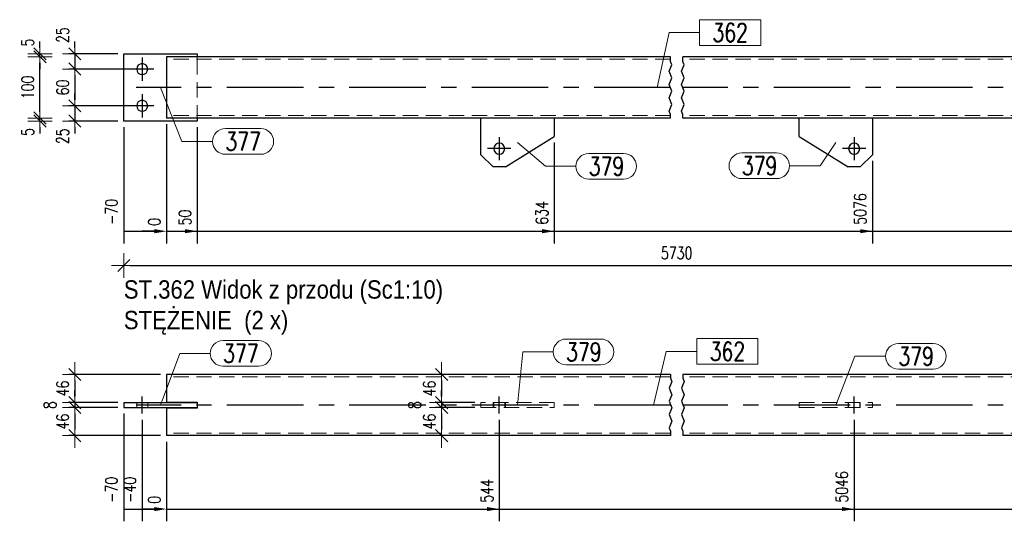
# Model space of a CAD drawing. Header units: millimetres. Extents: x -1005 to 207, y 18226 to 18896.
# Tile 11 of 50: x -828 to -667, y 18611 to 18693. Entities that reach past the tile are written whole.
import ezdxf

# ---------------------------------------------------------------- set-up
doc = ezdxf.new("R2010")
doc.units = ezdxf.units.MM
doc.header["$LTSCALE"] = 10
doc.linetypes.add('HIDDEN', pattern=[0.375, 0.25, -0.125])
doc.linetypes.add('MITTE', pattern=[2, 1.25, -0.25, 0.25, -0.25])
doc.layers.get('Defpoints').update_dxf_attribs({"color": 1})
for name, color, linetype, lineweight in [('PS_DIM', 4, 'Continuous', 13), ('PS_Hidden', 2, 'HIDDEN', 9), ('PS_Pos', 1, 'Continuous', 15), ('PS_Shape', 161, 'Continuous', 30), ('PS_SOLID', 7, 'Continuous', 30), ('PS_TEXT', 3, 'Continuous', 18)]:
    doc.layers.add(name, color=color, linetype=linetype, lineweight=lineweight)
doc.layers.add('PS_Mid', color=5, linetype='MITTE')
doc.styles.add('gil', font='txt', dxfattribs={"width": 0.9})
doc.styles.add('simplex', font='simplex.shx', dxfattribs={"width": 0.75})
doc.dimstyles.new('1_10_GŁ_DS1-LS10', dxfattribs={"dimtxt": 2, "dimasz": 2, "dimexe": 2, "dimexo": 1, "dimgap": 1, "dimtad": 1, "dimjust": 4, "dimdec": 0, "dimlfac": 10, "dimtxsty": 'simplex', "dimblk1": 'NONE', "dimsah": 1, "dimcen": 2, "dimclrd": 256, "dimclre": 256, "dimclrt": 3, "dimadec": 1, "dimazin": 0, "dimtfac": 1, "dimtdec": 0, "dimtmove": 2, "dimatfit": 3, "dimfxl": 1, "dimarcsym": 0})
doc.dimstyles.new('1_10_PRZ', dxfattribs={"dimtxt": 2, "dimasz": 1, "dimexe": 2, "dimexo": 5, "dimgap": 1, "dimtad": 1, "dimdec": 0, "dimlfac": 10, "dimtxsty": 'simplex', "dimblk": 'dimznak', "dimcen": 2, "dimse1": 1, "dimse2": 1, "dimclrt": 3, "dimadec": 1, "dimazin": 0, "dimtfac": 1, "dimtdec": 0, "dimtix": 1, "dimtmove": 2, "dimatfit": 3, "dimldrblk": 'dim-grot', "dimfxl": 1, "dimarcsym": 0})
doc.dimstyles.new('1_10_PRZ_DS1-LS10', dxfattribs={"dimtxt": 2, "dimasz": 1, "dimexe": 2, "dimexo": 5, "dimgap": 1, "dimtad": 1, "dimdec": 0, "dimlfac": 10, "dimtxsty": 'simplex', "dimblk": 'dimznak', "dimcen": 2, "dimse1": 1, "dimse2": 1, "dimclrt": 3, "dimadec": 1, "dimazin": 0, "dimtfac": 1, "dimtdec": 0, "dimtix": 1, "dimtmove": 2, "dimatfit": 3, "dimldrblk": 'dim-grot', "dimfxl": 1, "dimarcsym": 0})
doc.dimstyles.new('1_10_SC', dxfattribs={"dimtxt": 2, "dimasz": 1, "dimexe": 1, "dimexo": 1, "dimgap": 1, "dimtad": 1, "dimdec": 0, "dimlfac": 10, "dimtxsty": 'simplex', "dimblk": 'dimznak', "dimcen": 2, "dimclrd": 256, "dimclre": 256, "dimclrt": 3, "dimadec": 1, "dimazin": 0, "dimtfac": 1, "dimtdec": 0, "dimtix": 1, "dimtmove": 2, "dimatfit": 3, "dimldrblk": 'dim-grot', "dimfxl": 1, "dimarcsym": 0})

# ---------------------------------------------------------------- blocks, each defined once
blk = doc.blocks.new('dimznak')
at = {"color": 0}
for points in [[(0, 2), (0, -2)], [(-2, 0), (2, 0)]]:
    blk.add_lwpolyline(points, dxfattribs=at)
at = {"color": 2}
blk.add_lwpolyline([(1, 1), (-1, -1)], dxfattribs=at)
blk = doc.blocks.new('*D61')
at = {"layer": 'Defpoints', "color": 0, "transparency": 16777216}
for p in [(-810.74, 18687.33), (-818.74, 18684.83), (-807.74, 18684.83)]:
    blk.add_point(p, dxfattribs=at)
at = {"layer": 'PS_DIM', "lineweight": -2, "transparency": 16777216}
for p, q in [((-818.74, 18688.33), (-818.74, 18689.33)), ((-811.74, 18687.33), (-819.74, 18687.33)), ((-818.74, 18687.33), (-818.74, 18684.83)), ((-808.74, 18684.83), (-819.74, 18684.83)), ((-818.74, 18683.83), (-818.74, 18682.83))]:
    blk.add_line(p, q, dxfattribs=at)
for p, rotation in [((-818.74, 18687.33), 270), ((-818.74, 18684.83), 90)]:
    blk.add_blockref('dimznak', p, dxfattribs=dict(at, rotation=rotation))
at = {"layer": 'PS_DIM', "color": 3, "transparency": 16777216, "insert": (-820.74, 18690.4), "char_height": 2, "attachment_point": 5, "rotation": 90, "style": 'simplex'}
blk.add_mtext('25', dxfattribs=at)
blk = doc.blocks.new('dim-grot')
blk.add_hatch(color=256).paths.add_polyline_path([(0, 0), (-2, 0.5), (-2, -0.5)])
blk.add_lwpolyline([(0, 0), (-2, 0.5), (-2, -0.5), (0, 0)])
blk = doc.blocks.new('*D62')
at = {"layer": 'Defpoints', "color": 0, "transparency": 16777216}
for p in [(-807.74, 18684.83), (-818.74, 18678.83), (-807.21, 18678.83)]:
    blk.add_point(p, dxfattribs=at)
at = {"layer": 'PS_DIM', "lineweight": -2, "transparency": 16777216}
for p, q in [((-808.74, 18684.83), (-819.74, 18684.83)), ((-818.74, 18683.83), (-818.74, 18679.83)), ((-808.21, 18678.83), (-819.74, 18678.83))]:
    blk.add_line(p, q, dxfattribs=at)
for p, rotation in [((-818.74, 18684.83), 90), ((-818.74, 18678.83), 270)]:
    blk.add_blockref('dimznak', p, dxfattribs=dict(at, rotation=rotation))
at = {"layer": 'PS_DIM', "color": 3, "transparency": 16777216, "insert": (-820.74, 18681.83), "char_height": 2, "attachment_point": 5, "rotation": 90, "style": 'simplex'}
blk.add_mtext('60', dxfattribs=at)
blk = doc.blocks.new('*D63')
at = {"layer": 'Defpoints', "color": 0, "transparency": 16777216}
for p in [(-807.21, 18678.83), (-818.74, 18676.33), (-810.74, 18676.33)]:
    blk.add_point(p, dxfattribs=at)
at = {"layer": 'PS_DIM', "lineweight": -2, "transparency": 16777216}
for p, q in [((-818.74, 18679.83), (-818.74, 18680.83)), ((-808.21, 18678.83), (-819.74, 18678.83)), ((-818.74, 18678.83), (-818.74, 18676.33)), ((-811.74, 18676.33), (-819.74, 18676.33)), ((-818.74, 18675.33), (-818.74, 18674.33))]:
    blk.add_line(p, q, dxfattribs=at)
for p, rotation in [((-818.74, 18678.83), 270), ((-818.74, 18676.33), 90)]:
    blk.add_blockref('dimznak', p, dxfattribs=dict(at, rotation=rotation))
at = {"layer": 'PS_DIM', "color": 3, "transparency": 16777216, "insert": (-820.74, 18673.85), "char_height": 2, "attachment_point": 5, "rotation": 90, "style": 'simplex'}
blk.add_mtext('25', dxfattribs=at)
blk = doc.blocks.new('*D64')
at = {"layer": 'Defpoints', "color": 0, "transparency": 16777216}
for p in [(-824.44, 18676.83), (-803.74, 18676.83), (-798.74, 18676.33)]:
    blk.add_point(p, dxfattribs=at)
at = {"layer": 'PS_DIM', "color": 0, "lineweight": -2, "transparency": 16777216}
for p, q in [((-824.44, 18677.83), (-824.44, 18678.83)), ((-824.44, 18676.33), (-824.44, 18676.83)), ((-824.44, 18675.33), (-824.44, 18674.33))]:
    blk.add_line(p, q, dxfattribs=at)
for p, rotation in [((-824.44, 18676.83), 270), ((-824.44, 18676.33), 90)]:
    blk.add_blockref('dimznak', p, dxfattribs=dict(at, rotation=rotation))
at = {"layer": 'PS_DIM', "color": 3, "transparency": 16777216, "insert": (-826.44, 18674.55), "char_height": 2, "attachment_point": 5, "rotation": 90, "style": 'simplex'}
blk.add_mtext('5', dxfattribs=at)
blk = doc.blocks.new('*D65')
at = {"layer": 'Defpoints', "color": 0, "transparency": 16777216}
for p in [(-824.44, 18686.83), (-803.74, 18686.83), (-803.74, 18676.83)]:
    blk.add_point(p, dxfattribs=at)
at = {"layer": 'PS_DIM', "color": 0, "lineweight": -2, "transparency": 16777216}
blk.add_line((-824.44, 18677.83), (-824.44, 18685.83), dxfattribs=at)
for p, rotation in [((-824.44, 18686.83), 90), ((-824.44, 18676.83), 270)]:
    blk.add_blockref('dimznak', p, dxfattribs=dict(at, rotation=rotation))
at = {"layer": 'PS_DIM', "color": 3, "transparency": 16777216, "insert": (-826.44, 18681.83), "char_height": 2, "attachment_point": 5, "rotation": 90, "style": 'simplex'}
blk.add_mtext('100', dxfattribs=at)
blk = doc.blocks.new('*D66')
at = {"layer": 'Defpoints', "color": 0, "transparency": 16777216}
for p in [(-824.44, 18687.33), (-810.74, 18687.33), (-803.74, 18686.83)]:
    blk.add_point(p, dxfattribs=at)
at = {"layer": 'PS_DIM', "color": 0, "lineweight": -2, "transparency": 16777216}
for p, q in [((-824.44, 18688.33), (-824.44, 18689.33)), ((-824.44, 18686.83), (-824.44, 18687.33)), ((-824.44, 18685.83), (-824.44, 18684.83))]:
    blk.add_line(p, q, dxfattribs=at)
for p, rotation in [((-824.44, 18687.33), 270), ((-824.44, 18686.83), 90)]:
    blk.add_blockref('dimznak', p, dxfattribs=dict(at, rotation=rotation))
at = {"layer": 'PS_DIM', "color": 3, "transparency": 16777216, "insert": (-826.44, 18689.19), "char_height": 2, "attachment_point": 5, "rotation": 90, "style": 'simplex'}
blk.add_mtext('5', dxfattribs=at)
blk = doc.blocks.new('*D139')
at = {"layer": 'Defpoints', "color": 0, "transparency": 16777216}
for p in [(-803.74, 18634.91), (-818.74, 18630.31), (-810.74, 18630.31)]:
    blk.add_point(p, dxfattribs=at)
at = {"layer": 'PS_DIM', "lineweight": -2, "transparency": 16777216}
for p, q in [((-804.74, 18634.91), (-819.74, 18634.91)), ((-818.74, 18633.91), (-818.74, 18631.31)), ((-811.74, 18630.31), (-819.74, 18630.31))]:
    blk.add_line(p, q, dxfattribs=at)
for p, rotation in [((-818.74, 18634.91), 90), ((-818.74, 18630.31), 270)]:
    blk.add_blockref('dimznak', p, dxfattribs=dict(at, rotation=rotation))
at = {"layer": 'PS_DIM', "color": 3, "transparency": 16777216, "insert": (-820.74, 18632.61), "char_height": 2, "attachment_point": 5, "rotation": 90, "style": 'simplex'}
blk.add_mtext('46', dxfattribs=at)
blk = doc.blocks.new('*D140')
at = {"layer": 'Defpoints', "color": 0, "transparency": 16777216}
for p in [(-818.74, 18629.51), (-810.74, 18630.31), (-810.74, 18629.51)]:
    blk.add_point(p, dxfattribs=at)
at = {"layer": 'PS_DIM', "lineweight": -2, "transparency": 16777216}
for p, q in [((-818.74, 18631.31), (-818.74, 18632.31)), ((-811.74, 18630.31), (-819.74, 18630.31)), ((-811.74, 18629.51), (-819.74, 18629.51)), ((-818.74, 18630.31), (-818.74, 18629.51)), ((-818.74, 18628.51), (-818.74, 18627.51))]:
    blk.add_line(p, q, dxfattribs=at)
for p, rotation in [((-818.74, 18630.31), 270), ((-818.74, 18629.51), 90)]:
    blk.add_blockref('dimznak', p, dxfattribs=dict(at, rotation=rotation))
at = {"layer": 'PS_DIM', "color": 3, "transparency": 16777216, "insert": (-822.8, 18629.91), "char_height": 2, "attachment_point": 5, "rotation": 90, "style": 'simplex'}
blk.add_mtext('8', dxfattribs=at)
blk = doc.blocks.new('*D141')
at = {"layer": 'Defpoints', "color": 0, "transparency": 16777216}
for p in [(-810.74, 18629.51), (-818.74, 18624.91), (-803.74, 18624.91)]:
    blk.add_point(p, dxfattribs=at)
at = {"layer": 'PS_DIM', "lineweight": -2, "transparency": 16777216}
for p, q in [((-811.74, 18629.51), (-819.74, 18629.51)), ((-818.74, 18628.51), (-818.74, 18625.91)), ((-804.74, 18624.91), (-819.74, 18624.91))]:
    blk.add_line(p, q, dxfattribs=at)
for p, rotation in [((-818.74, 18629.51), 90), ((-818.74, 18624.91), 270)]:
    blk.add_blockref('dimznak', p, dxfattribs=dict(at, rotation=rotation))
at = {"layer": 'PS_DIM', "color": 3, "transparency": 16777216, "insert": (-820.74, 18627.21), "char_height": 2, "attachment_point": 5, "rotation": 90, "style": 'simplex'}
blk.add_mtext('46', dxfattribs=at)
blk = doc.blocks.new('*D196')
at = {"layer": 'Defpoints', "color": 0, "transparency": 16777216}
for p in [(-754.84, 18634.91), (-758.81, 18630.31), (-752.39, 18630.31)]:
    blk.add_point(p, dxfattribs=at)
at = {"layer": 'PS_DIM', "lineweight": -2, "transparency": 16777216}
for p, q in [((-755.84, 18634.91), (-759.81, 18634.91)), ((-758.81, 18633.91), (-758.81, 18631.31)), ((-753.39, 18630.31), (-759.81, 18630.31))]:
    blk.add_line(p, q, dxfattribs=at)
for p, rotation in [((-758.81, 18634.91), 90), ((-758.81, 18630.31), 270)]:
    blk.add_blockref('dimznak', p, dxfattribs=dict(at, rotation=rotation))
at = {"layer": 'PS_DIM', "color": 3, "transparency": 16777216, "insert": (-760.81, 18632.61), "char_height": 2, "attachment_point": 5, "rotation": 90, "style": 'simplex'}
blk.add_mtext('46', dxfattribs=at)
blk = doc.blocks.new('*D197')
at = {"layer": 'Defpoints', "color": 0, "transparency": 16777216}
for p in [(-758.81, 18629.51), (-752.39, 18630.31), (-752.39, 18629.51)]:
    blk.add_point(p, dxfattribs=at)
at = {"layer": 'PS_DIM', "lineweight": -2, "transparency": 16777216}
for p, q in [((-758.81, 18631.31), (-758.81, 18632.31)), ((-753.39, 18630.31), (-759.81, 18630.31)), ((-753.39, 18629.51), (-759.81, 18629.51)), ((-758.81, 18630.31), (-758.81, 18629.51)), ((-758.81, 18628.51), (-758.81, 18627.51))]:
    blk.add_line(p, q, dxfattribs=at)
for p, rotation in [((-758.81, 18630.31), 270), ((-758.81, 18629.51), 90)]:
    blk.add_blockref('dimznak', p, dxfattribs=dict(at, rotation=rotation))
at = {"layer": 'PS_DIM', "color": 3, "transparency": 16777216, "insert": (-763.23, 18629.91), "char_height": 2, "attachment_point": 5, "rotation": 90, "style": 'simplex'}
blk.add_mtext('8', dxfattribs=at)
blk = doc.blocks.new('*D198')
at = {"layer": 'Defpoints', "color": 0, "transparency": 16777216}
for p in [(-752.39, 18629.51), (-758.81, 18624.91), (-752.39, 18624.91)]:
    blk.add_point(p, dxfattribs=at)
at = {"layer": 'PS_DIM', "lineweight": -2, "transparency": 16777216}
for p, q in [((-753.39, 18629.51), (-759.81, 18629.51)), ((-758.81, 18628.51), (-758.81, 18625.91)), ((-753.39, 18624.91), (-759.81, 18624.91))]:
    blk.add_line(p, q, dxfattribs=at)
for p, rotation in [((-758.81, 18629.51), 90), ((-758.81, 18624.91), 270)]:
    blk.add_blockref('dimznak', p, dxfattribs=dict(at, rotation=rotation))
at = {"layer": 'PS_DIM', "color": 3, "transparency": 16777216, "insert": (-760.81, 18627.21), "char_height": 2, "attachment_point": 5, "rotation": 90, "style": 'simplex'}
blk.add_mtext('46', dxfattribs=at)
blk = doc.blocks.new('*D226')
at = {"layer": 'Defpoints', "color": 0, "transparency": 16777216}
for p in [(-810.74, 18676.33), (-803.74, 18676.83), (-803.74, 18658.33)]:
    blk.add_point(p, dxfattribs=at)
at = {"layer": 'PS_DIM', "lineweight": -2, "transparency": 16777216}
for p, q in [((-810.74, 18675.33), (-810.74, 18656.33)), ((-803.74, 18675.83), (-803.74, 18656.33)), ((-810.74, 18658.33), (-805.74, 18658.33))]:
    blk.add_line(p, q, dxfattribs=at)
at = {"layer": 'PS_DIM', "transparency": 16777216}
blk.add_solid([(-805.74, 18658.67), (-805.74, 18658), (-803.74, 18658.33)], dxfattribs=at)
at = {"layer": 'PS_DIM', "color": 3, "transparency": 16777216, "insert": (-812.76, 18661.5), "char_height": 2, "attachment_point": 5, "rotation": 90, "style": 'simplex'}
blk.add_mtext('-70', dxfattribs=at)
blk = doc.blocks.new('_None')
blk = doc.blocks.new('*D227')
at = {"layer": 'Defpoints', "color": 0, "transparency": 16777216}
for p in [(-803.74, 18676.83), (-803.74, 18676.33), (-803.74, 18658.33)]:
    blk.add_point(p, dxfattribs=at)
at = {"layer": 'PS_DIM', "lineweight": -2, "transparency": 16777216}
for p, q in [((-803.74, 18675.83), (-803.74, 18656.33)), ((-803.74, 18675.33), (-803.74, 18656.33)), ((-805.74, 18658.33), (-807.74, 18658.33)), ((-803.74, 18658.33), (-801.74, 18658.33))]:
    blk.add_line(p, q, dxfattribs=at)
at = {"layer": 'PS_DIM', "transparency": 16777216}
blk.add_solid([(-805.74, 18658.67), (-805.74, 18658), (-803.74, 18658.33)], dxfattribs=at)
at = {"layer": 'PS_DIM', "color": 3, "transparency": 16777216, "insert": (-805.76, 18659.85), "char_height": 2, "attachment_point": 5, "rotation": 90, "style": 'simplex'}
blk.add_mtext('0', dxfattribs=at)
blk = doc.blocks.new('*D228')
at = {"layer": 'Defpoints', "color": 0, "transparency": 16777216}
for p in [(-803.74, 18676.83), (-798.74, 18676.33), (-798.74, 18658.33)]:
    blk.add_point(p, dxfattribs=at)
at = {"layer": 'PS_DIM', "lineweight": -2, "transparency": 16777216}
for p, q in [((-803.74, 18675.83), (-803.74, 18656.33)), ((-798.74, 18675.33), (-798.74, 18656.33)), ((-803.74, 18658.33), (-800.74, 18658.33))]:
    blk.add_line(p, q, dxfattribs=at)
at = {"layer": 'PS_DIM', "transparency": 16777216}
blk.add_solid([(-800.74, 18658.67), (-800.74, 18658), (-798.74, 18658.33)], dxfattribs=at)
at = {"layer": 'PS_DIM', "color": 3, "transparency": 16777216, "insert": (-800.76, 18660.57), "char_height": 2, "attachment_point": 5, "rotation": 90, "style": 'simplex'}
blk.add_mtext('50', dxfattribs=at)
blk = doc.blocks.new('*D229')
at = {"layer": 'Defpoints', "color": 0, "transparency": 16777216}
for p in [(-803.74, 18676.83), (-740.39, 18673.83), (-740.39, 18658.33)]:
    blk.add_point(p, dxfattribs=at)
at = {"layer": 'PS_DIM', "lineweight": -2, "transparency": 16777216}
for p, q in [((-803.74, 18675.83), (-803.74, 18656.33)), ((-740.39, 18672.83), (-740.39, 18656.33)), ((-803.74, 18658.33), (-742.39, 18658.33))]:
    blk.add_line(p, q, dxfattribs=at)
at = {"layer": 'PS_DIM', "transparency": 16777216}
blk.add_solid([(-742.39, 18658.67), (-742.39, 18658), (-740.39, 18658.33)], dxfattribs=at)
at = {"layer": 'PS_DIM', "color": 3, "transparency": 16777216, "insert": (-742.41, 18661.32), "char_height": 2, "attachment_point": 5, "rotation": 90, "style": 'simplex'}
blk.add_mtext('634', dxfattribs=at)
blk = doc.blocks.new('*D230')
at = {"layer": 'Defpoints', "color": 0, "transparency": 16777216}
for p in [(-803.74, 18676.83), (-688.39, 18670.83), (-688.39, 18658.33)]:
    blk.add_point(p, dxfattribs=at)
at = {"layer": 'PS_DIM', "lineweight": -2, "transparency": 16777216}
for p, q in [((-803.74, 18675.83), (-803.74, 18656.33)), ((-688.39, 18669.83), (-688.39, 18656.33)), ((-803.74, 18658.33), (-690.39, 18658.33))]:
    blk.add_line(p, q, dxfattribs=at)
at = {"layer": 'PS_DIM', "transparency": 16777216}
blk.add_solid([(-690.39, 18658.67), (-690.39, 18658), (-688.39, 18658.33)], dxfattribs=at)
at = {"layer": 'PS_DIM', "color": 3, "transparency": 16777216, "insert": (-690.41, 18661.96), "char_height": 2, "attachment_point": 5, "rotation": 90, "style": 'simplex'}
blk.add_mtext('5076', dxfattribs=at)
blk = doc.blocks.new('*D231')
at = {"layer": 'Defpoints', "color": 0, "transparency": 16777216}
for p in [(-803.74, 18676.83), (-637.03, 18676.83), (-637.03, 18658.33)]:
    blk.add_point(p, dxfattribs=at)
at = {"layer": 'PS_DIM', "lineweight": -2, "transparency": 16777216}
for p, q in [((-803.74, 18675.83), (-803.74, 18656.33)), ((-637.03, 18675.83), (-637.03, 18656.33)), ((-803.74, 18658.33), (-639.03, 18658.33))]:
    blk.add_line(p, q, dxfattribs=at)
at = {"layer": 'PS_DIM', "transparency": 16777216}
blk.add_solid([(-639.03, 18658.67), (-639.03, 18658), (-637.03, 18658.33)], dxfattribs=at)
at = {"layer": 'PS_DIM', "color": 3, "transparency": 16777216, "insert": (-639.05, 18662), "char_height": 2, "attachment_point": 5, "rotation": 90, "style": 'simplex'}
blk.add_mtext('5590', dxfattribs=at)
blk = doc.blocks.new('*D232')
at = {"layer": 'Defpoints', "color": 0, "transparency": 16777216}
for p in [(-803.74, 18676.83), (-630.03, 18676.33), (-630.03, 18658.33)]:
    blk.add_point(p, dxfattribs=at)
at = {"layer": 'PS_DIM', "lineweight": -2, "transparency": 16777216}
for p, q in [((-803.74, 18675.83), (-803.74, 18656.33)), ((-630.03, 18675.33), (-630.03, 18656.33)), ((-803.74, 18658.33), (-632.03, 18658.33))]:
    blk.add_line(p, q, dxfattribs=at)
at = {"layer": 'PS_DIM', "transparency": 16777216}
blk.add_solid([(-632.03, 18658.67), (-632.03, 18658), (-630.03, 18658.33)], dxfattribs=at)
at = {"layer": 'PS_DIM', "color": 3, "transparency": 16777216, "insert": (-632.05, 18662), "char_height": 2, "attachment_point": 5, "rotation": 90, "style": 'simplex'}
blk.add_mtext('5660', dxfattribs=at)
blk = doc.blocks.new('*D233')
at = {"layer": 'Defpoints', "color": 0, "transparency": 16777216}
for p in [(-810.74, 18629.51), (-803.74, 18624.91), (-803.74, 18612.91)]:
    blk.add_point(p, dxfattribs=at)
at = {"layer": 'PS_DIM', "lineweight": -2, "transparency": 16777216}
for p, q in [((-810.74, 18628.51), (-810.74, 18610.91)), ((-803.74, 18623.91), (-803.74, 18610.91)), ((-810.74, 18612.91), (-805.74, 18612.91))]:
    blk.add_line(p, q, dxfattribs=at)
at = {"layer": 'PS_DIM', "transparency": 16777216}
blk.add_solid([(-805.74, 18613.24), (-805.74, 18612.58), (-803.74, 18612.91)], dxfattribs=at)
at = {"layer": 'PS_DIM', "color": 3, "transparency": 16777216, "insert": (-812.76, 18616.07), "char_height": 2, "attachment_point": 5, "rotation": 90, "style": 'simplex'}
blk.add_mtext('-70', dxfattribs=at)
blk = doc.blocks.new('*D234')
at = {"layer": 'Defpoints', "color": 0, "transparency": 16777216}
for p in [(-807.74, 18628.51), (-803.74, 18624.91), (-803.74, 18612.91)]:
    blk.add_point(p, dxfattribs=at)
at = {"layer": 'PS_DIM', "lineweight": -2, "transparency": 16777216}
for p, q in [((-807.74, 18627.51), (-807.74, 18610.91)), ((-803.74, 18623.91), (-803.74, 18610.91)), ((-807.74, 18612.91), (-805.74, 18612.91))]:
    blk.add_line(p, q, dxfattribs=at)
at = {"layer": 'PS_DIM', "transparency": 16777216}
blk.add_solid([(-805.74, 18613.24), (-805.74, 18612.58), (-803.74, 18612.91)], dxfattribs=at)
at = {"layer": 'PS_DIM', "color": 3, "transparency": 16777216, "insert": (-809.76, 18616.07), "char_height": 2, "attachment_point": 5, "rotation": 90, "style": 'simplex'}
blk.add_mtext('-40', dxfattribs=at)
blk = doc.blocks.new('*D235')
at = {"layer": 'Defpoints', "color": 0, "transparency": 16777216}
for p in [(-803.74, 18624.91), (-803.74, 18624.91), (-803.74, 18612.91)]:
    blk.add_point(p, dxfattribs=at)
at = {"layer": 'PS_DIM', "lineweight": -2, "transparency": 16777216}
for p, q in [((-803.74, 18623.91), (-803.74, 18610.91)), ((-803.74, 18623.91), (-803.74, 18610.91)), ((-805.74, 18612.91), (-807.74, 18612.91)), ((-803.74, 18612.91), (-801.74, 18612.91))]:
    blk.add_line(p, q, dxfattribs=at)
at = {"layer": 'PS_DIM', "transparency": 16777216}
blk.add_solid([(-805.74, 18613.24), (-805.74, 18612.58), (-803.74, 18612.91)], dxfattribs=at)
at = {"layer": 'PS_DIM', "color": 3, "transparency": 16777216, "insert": (-805.76, 18614.43), "char_height": 2, "attachment_point": 5, "rotation": 90, "style": 'simplex'}
blk.add_mtext('0', dxfattribs=at)
blk = doc.blocks.new('*D236')
at = {"layer": 'Defpoints', "color": 0, "transparency": 16777216}
for p in [(-749.39, 18628.51), (-803.74, 18624.91), (-749.39, 18612.91)]:
    blk.add_point(p, dxfattribs=at)
at = {"layer": 'PS_DIM', "lineweight": -2, "transparency": 16777216}
for p, q in [((-749.39, 18627.51), (-749.39, 18610.91)), ((-803.74, 18623.91), (-803.74, 18610.91)), ((-803.74, 18612.91), (-751.39, 18612.91))]:
    blk.add_line(p, q, dxfattribs=at)
at = {"layer": 'PS_DIM', "transparency": 16777216}
blk.add_solid([(-751.39, 18613.24), (-751.39, 18612.58), (-749.39, 18612.91)], dxfattribs=at)
at = {"layer": 'PS_DIM', "color": 3, "transparency": 16777216, "insert": (-751.41, 18615.89), "char_height": 2, "attachment_point": 5, "rotation": 90, "style": 'simplex'}
blk.add_mtext('544', dxfattribs=at)
blk = doc.blocks.new('*D237')
at = {"layer": 'Defpoints', "color": 0, "transparency": 16777216}
for p in [(-691.39, 18628.51), (-803.74, 18624.91), (-691.39, 18612.91)]:
    blk.add_point(p, dxfattribs=at)
at = {"layer": 'PS_DIM', "lineweight": -2, "transparency": 16777216}
for p, q in [((-691.39, 18627.51), (-691.39, 18610.91)), ((-803.74, 18623.91), (-803.74, 18610.91)), ((-803.74, 18612.91), (-693.39, 18612.91))]:
    blk.add_line(p, q, dxfattribs=at)
at = {"layer": 'PS_DIM', "transparency": 16777216}
blk.add_solid([(-693.39, 18613.24), (-693.39, 18612.58), (-691.39, 18612.91)], dxfattribs=at)
at = {"layer": 'PS_DIM', "color": 3, "transparency": 16777216, "insert": (-693.41, 18616.54), "char_height": 2, "attachment_point": 5, "rotation": 90, "style": 'simplex'}
blk.add_mtext('5046', dxfattribs=at)
blk = doc.blocks.new('*D238')
at = {"layer": 'Defpoints', "color": 0, "transparency": 16777216}
for p in [(-633.03, 18628.51), (-803.74, 18624.91), (-633.03, 18612.91)]:
    blk.add_point(p, dxfattribs=at)
at = {"layer": 'PS_DIM', "lineweight": -2, "transparency": 16777216}
for p, q in [((-633.03, 18627.51), (-633.03, 18610.91)), ((-803.74, 18623.91), (-803.74, 18610.91)), ((-803.74, 18612.91), (-635.03, 18612.91))]:
    blk.add_line(p, q, dxfattribs=at)
at = {"layer": 'PS_DIM', "transparency": 16777216}
blk.add_solid([(-635.03, 18613.24), (-635.03, 18612.58), (-633.03, 18612.91)], dxfattribs=at)
at = {"layer": 'PS_DIM', "color": 3, "transparency": 16777216, "insert": (-635.05, 18616.57), "char_height": 2, "attachment_point": 5, "rotation": 90, "style": 'simplex'}
blk.add_mtext('5630', dxfattribs=at)
blk = doc.blocks.new('*D239')
at = {"layer": 'Defpoints', "color": 0, "transparency": 16777216}
for p in [(-630.03, 18629.51), (-803.74, 18624.91), (-630.03, 18612.91)]:
    blk.add_point(p, dxfattribs=at)
at = {"layer": 'PS_DIM', "lineweight": -2, "transparency": 16777216}
for p, q in [((-630.03, 18628.51), (-630.03, 18610.91)), ((-803.74, 18623.91), (-803.74, 18610.91)), ((-803.74, 18612.91), (-632.03, 18612.91))]:
    blk.add_line(p, q, dxfattribs=at)
at = {"layer": 'PS_DIM', "transparency": 16777216}
blk.add_solid([(-632.03, 18613.24), (-632.03, 18612.58), (-630.03, 18612.91)], dxfattribs=at)
at = {"layer": 'PS_DIM', "color": 3, "transparency": 16777216, "insert": (-627.53, 18616.57), "char_height": 2, "attachment_point": 5, "rotation": 90, "style": 'simplex'}
blk.add_mtext('5660', dxfattribs=at)
blk = doc.blocks.new('*D561')
at = {"layer": 'Defpoints', "color": 0, "transparency": 16777216}
for p in [(-810.74, 18681.83), (-630.03, 18681.83), (-630.03, 18652.72)]:
    blk.add_point(p, dxfattribs=at)
at = {"layer": 'PS_DIM', "color": 0, "lineweight": -2, "transparency": 16777216}
blk.add_line((-809.74, 18652.72), (-631.03, 18652.72), dxfattribs=at)
at = {"layer": 'PS_DIM', "color": 0, "lineweight": -2, "transparency": 16777216, "rotation": 180}
blk.add_blockref('dimznak', (-810.74, 18652.72), dxfattribs=at)
at = {"layer": 'PS_DIM', "color": 0, "lineweight": -2, "transparency": 16777216}
blk.add_blockref('dimznak', (-630.03, 18652.72), dxfattribs=at)
at = {"layer": 'PS_DIM', "color": 3, "transparency": 16777216, "insert": (-720.39, 18654.76), "char_height": 2, "attachment_point": 5, "style": 'simplex'}
blk.add_mtext('5730', dxfattribs=at)
blk = doc.blocks.new('*X589')
at = {"color": 1}
for p, q in [((-721.39, 18686.09), (-721.39, 18686.83)), ((-721.16, 18685.55), (-721.39, 18686.09)), ((-719.39, 18686.09), (-719.39, 18686.83)), ((-719.16, 18685.55), (-719.39, 18686.09)), ((-721.62, 18684.47), (-721.16, 18685.55)), ((-721.16, 18683.38), (-721.62, 18684.47)), ((-719.62, 18684.47), (-719.16, 18685.55)), ((-719.16, 18683.38), (-719.62, 18684.47)), ((-721.62, 18682.3), (-721.16, 18683.38)), ((-719.62, 18682.3), (-719.16, 18683.38)), ((-721.16, 18681.21), (-721.62, 18682.3)), ((-721.62, 18680.13), (-721.16, 18681.21)), ((-719.16, 18681.21), (-719.62, 18682.3)), ((-719.62, 18680.13), (-719.16, 18681.21)), ((-721.16, 18679.05), (-721.62, 18680.13)), ((-719.16, 18679.05), (-719.62, 18680.13)), ((-721.62, 18677.96), (-721.16, 18679.05)), ((-721.39, 18677.42), (-721.62, 18677.96)), ((-719.62, 18677.96), (-719.16, 18679.05)), ((-719.39, 18677.42), (-719.62, 18677.96)), ((-721.39, 18676.83), (-721.39, 18677.42)), ((-719.39, 18676.83), (-719.39, 18677.42))]:
    blk.add_line(p, q, dxfattribs=at)
at = {"layer": 'PS_Hidden', "color": 2, "linetype": 'HIDDEN'}
for p, q in [((-721.39, 18686.43), (-803.74, 18686.43)), ((-798.74, 18686.83), (-798.74, 18686.43)), ((-798.74, 18686.43), (-798.74, 18677.23)), ((-637.03, 18686.43), (-719.39, 18686.43)), ((-721.39, 18677.23), (-803.74, 18677.23)), ((-798.74, 18677.23), (-798.74, 18676.83)), ((-637.03, 18677.23), (-719.39, 18677.23))]:
    blk.add_line(p, q, dxfattribs=at)
at = {"layer": 'PS_Mid', "color": 5, "linetype": 'MITTE'}
for p, q in [((-807.74, 18686.73), (-807.74, 18682.93)), ((-805.84, 18684.83), (-809.64, 18684.83)), ((-721.39, 18681.83), (-808.74, 18681.83)), ((-632.03, 18681.83), (-719.39, 18681.83)), ((-807.74, 18680.73), (-807.74, 18676.93)), ((-805.84, 18678.83), (-809.64, 18678.83)), ((-749.39, 18673.73), (-749.39, 18669.93)), ((-691.39, 18673.73), (-691.39, 18669.93)), ((-747.49, 18671.83), (-751.29, 18671.83)), ((-689.49, 18671.83), (-693.29, 18671.83))]:
    blk.add_line(p, q, dxfattribs=at)
at = {"layer": 'PS_SOLID', "color": 7, "linetype": 'Continuous'}
for p, q in [((-810.74, 18687.33), (-798.74, 18687.33)), ((-810.74, 18676.33), (-810.74, 18687.33)), ((-798.74, 18687.33), (-798.74, 18686.83)), ((-803.74, 18686.83), (-803.74, 18676.83)), ((-721.39, 18686.83), (-803.74, 18686.83)), ((-637.03, 18686.83), (-719.39, 18686.83)), ((-798.74, 18676.33), (-810.74, 18676.33)), ((-721.39, 18676.83), (-803.74, 18676.83)), ((-798.74, 18676.83), (-798.74, 18676.33)), ((-752.39, 18670.83), (-752.39, 18676.83)), ((-740.39, 18676.83), (-740.39, 18673.83)), ((-637.03, 18676.83), (-719.39, 18676.83)), ((-700.39, 18673.83), (-700.39, 18676.83)), ((-688.39, 18676.83), (-688.39, 18670.83)), ((-748.39, 18668.83), (-740.39, 18673.83)), ((-700.39, 18673.83), (-692.39, 18668.83)), ((-752.39, 18670.83), (-750.39, 18668.83)), ((-690.39, 18668.83), (-688.39, 18670.83)), ((-748.39, 18668.83), (-750.39, 18668.83)), ((-690.39, 18668.83), (-692.39, 18668.83))]:
    blk.add_line(p, q, dxfattribs=at)
at = {"layer": 'PS_SOLID', "color": 7, "extrusion": (0, 0, -1)}
for centre in [(807.74, 18684.83), (807.74, 18678.83), (749.39, 18671.83), (691.39, 18671.83)]:
    blk.add_circle(centre, 0.9, dxfattribs=at)
blk = doc.blocks.new('*X590')
at = {"color": 1}
for p, q in [((-706.66, 18692.91), (-716.64, 18692.91)), ((-716.64, 18692.91), (-716.64, 18688.71)), ((-706.66, 18688.71), (-706.66, 18692.91)), ((-723.57, 18681.83), (-721.64, 18690.81)), ((-721.64, 18690.81), (-716.64, 18690.81)), ((-716.64, 18688.71), (-706.66, 18688.71))]:
    blk.add_line(p, q, dxfattribs=at)
at = {"color": 30, "style": 'simplex', "width": 0.75}
blk.add_text('362', height=3, dxfattribs=at).set_placement((-714.54, 18689.31))
blk = doc.blocks.new('*X591')
at = {"color": 1}
for p, q in [((-746.39, 18672.83), (-741.85, 18668.95)), ((-734.75, 18671.05), (-729.07, 18671.05)), ((-741.85, 18668.95), (-736.85, 18668.95)), ((-734.75, 18666.85), (-729.07, 18666.85))]:
    blk.add_line(p, q, dxfattribs=at)
for centre, start, end in [((-734.75, 18668.95), 90, 270), ((-729.07, 18668.95), 270, 90)]:
    blk.add_arc(centre, 2.1, start, end, dxfattribs=at)
at = {"color": 30, "style": 'simplex', "width": 0.75}
blk.add_text('379', height=3, dxfattribs=at).set_placement((-734.75, 18667.45))
blk = doc.blocks.new('*X592')
at = {"color": 1}
for p, q in [((-694.39, 18672.83), (-696.96, 18669.03)), ((-709.74, 18671.13), (-704.06, 18671.13)), ((-701.96, 18669.03), (-696.96, 18669.03)), ((-709.74, 18666.93), (-704.06, 18666.93))]:
    blk.add_line(p, q, dxfattribs=at)
for centre, start, end in [((-709.74, 18669.03), 90, 270), ((-704.06, 18669.03), 270, 90)]:
    blk.add_arc(centre, 2.1, start, end, dxfattribs=at)
at = {"color": 30, "style": 'simplex', "width": 0.75}
blk.add_text('379', height=3, dxfattribs=at).set_placement((-709.74, 18667.53))
blk = doc.blocks.new('*X593')
at = {"color": 1}
for p, q in [((-804.74, 18681.83), (-801.24, 18673)), ((-794.14, 18675.1), (-788.36, 18675.1)), ((-801.24, 18673), (-796.24, 18673)), ((-794.14, 18670.9), (-788.36, 18670.9))]:
    blk.add_line(p, q, dxfattribs=at)
for centre, start, end in [((-794.14, 18673), 90, 270), ((-788.36, 18673), 270, 90)]:
    blk.add_arc(centre, 2.1, start, end, dxfattribs=at)
at = {"color": 30, "style": 'simplex', "width": 0.75}
blk.add_text('377', height=3, dxfattribs=at).set_placement((-794.14, 18671.5))
blk = doc.blocks.new('*X595')
at = {"color": 3, "style": 'gil', "width": 0.9}
for s, p in [('ST.362 Widok z przodu (Sc1:10)', (-810.74, 18647.31)), ('STĘŻENIE  (2 x)', (-810.74, 18642.31))]:
    blk.add_text(s, height=3, dxfattribs=at).set_placement(p)
blk = doc.blocks.new('*X596')
at = {"color": 1}
for p, q in [((-721.39, 18634.91), (-721.39, 18634.32)), ((-721.39, 18634.32), (-721.16, 18633.78)), ((-719.39, 18634.91), (-719.39, 18634.32)), ((-719.39, 18634.32), (-719.16, 18633.78)), ((-721.16, 18633.78), (-721.62, 18632.7)), ((-721.62, 18632.7), (-721.16, 18631.61)), ((-719.16, 18633.78), (-719.62, 18632.7)), ((-719.62, 18632.7), (-719.16, 18631.61)), ((-721.16, 18631.61), (-721.62, 18630.53)), ((-719.16, 18631.61), (-719.62, 18630.53)), ((-721.62, 18630.53), (-721.16, 18629.44)), ((-721.16, 18629.44), (-721.62, 18628.36)), ((-719.62, 18630.53), (-719.16, 18629.44)), ((-719.16, 18629.44), (-719.62, 18628.36)), ((-721.62, 18628.36), (-721.16, 18627.28)), ((-719.62, 18628.36), (-719.16, 18627.28)), ((-721.16, 18627.28), (-721.62, 18626.19)), ((-721.62, 18626.19), (-721.39, 18625.65)), ((-719.16, 18627.28), (-719.62, 18626.19)), ((-719.62, 18626.19), (-719.39, 18625.65)), ((-721.39, 18625.65), (-721.39, 18624.91)), ((-719.39, 18625.65), (-719.39, 18624.91))]:
    blk.add_line(p, q, dxfattribs=at)
at = {"layer": 'PS_Hidden', "color": 2, "linetype": 'HIDDEN'}
for p, q in [((-721.39, 18634.51), (-803.74, 18634.51)), ((-637.03, 18634.51), (-719.39, 18634.51)), ((-808.64, 18630.31), (-808.64, 18629.51)), ((-806.84, 18630.31), (-806.84, 18629.51)), ((-740.39, 18630.31), (-752.39, 18630.31)), ((-752.39, 18630.31), (-752.39, 18629.51)), ((-752.39, 18629.51), (-740.39, 18629.51)), ((-750.39, 18629.51), (-750.39, 18630.31)), ((-750.29, 18630.31), (-750.29, 18629.51)), ((-748.49, 18630.31), (-748.49, 18629.51)), ((-748.39, 18630.31), (-748.39, 18629.51)), ((-740.39, 18630.31), (-740.39, 18629.51)), ((-700.39, 18630.31), (-700.39, 18629.51)), ((-700.39, 18630.31), (-688.39, 18630.31)), ((-700.39, 18629.51), (-688.39, 18629.51)), ((-692.39, 18629.51), (-692.39, 18630.31)), ((-692.29, 18630.31), (-692.29, 18629.51)), ((-690.49, 18630.31), (-690.49, 18629.51)), ((-690.39, 18630.31), (-690.39, 18629.51)), ((-688.39, 18630.31), (-688.39, 18629.51)), ((-721.39, 18625.31), (-803.74, 18625.31)), ((-637.03, 18625.31), (-719.39, 18625.31))]:
    blk.add_line(p, q, dxfattribs=at)
at = {"layer": 'PS_Mid', "color": 5, "linetype": 'MITTE'}
for p, q in [((-807.74, 18628.51), (-807.74, 18631.31)), ((-807.74, 18628.51), (-807.74, 18631.31)), ((-749.39, 18628.51), (-749.39, 18631.31)), ((-691.39, 18628.51), (-691.39, 18631.31)), ((-721.39, 18629.91), (-808.74, 18629.91)), ((-632.03, 18629.91), (-719.39, 18629.91))]:
    blk.add_line(p, q, dxfattribs=at)
at = {"layer": 'PS_SOLID', "color": 7, "linetype": 'Continuous'}
for p, q in [((-803.74, 18634.91), (-803.74, 18630.41)), ((-721.39, 18634.91), (-803.74, 18634.91)), ((-637.03, 18634.91), (-719.39, 18634.91)), ((-810.74, 18630.31), (-798.74, 18630.31)), ((-810.74, 18630.31), (-810.74, 18629.51)), ((-810.74, 18629.51), (-798.74, 18629.51)), ((-803.74, 18630.41), (-798.74, 18630.41)), ((-803.74, 18629.41), (-803.74, 18624.91)), ((-798.74, 18629.41), (-803.74, 18629.41)), ((-798.74, 18630.41), (-798.74, 18630.31)), ((-798.74, 18630.31), (-798.74, 18629.51)), ((-798.74, 18629.51), (-798.74, 18629.41)), ((-721.39, 18624.91), (-803.74, 18624.91)), ((-637.03, 18624.91), (-719.39, 18624.91))]:
    blk.add_line(p, q, dxfattribs=at)
blk = doc.blocks.new('*X597')
at = {"color": 1}
for p, q in [((-707.11, 18640.79), (-717.09, 18640.79)), ((-717.09, 18640.79), (-717.09, 18636.59)), ((-707.11, 18636.59), (-707.11, 18640.79)), ((-724.2, 18629.91), (-722.09, 18638.69)), ((-722.09, 18638.69), (-717.09, 18638.69)), ((-717.09, 18636.59), (-707.11, 18636.59))]:
    blk.add_line(p, q, dxfattribs=at)
at = {"color": 30, "style": 'simplex', "width": 0.75}
blk.add_text('362', height=3, dxfattribs=at).set_placement((-714.99, 18637.19))
blk = doc.blocks.new('*X598')
at = {"color": 1}
for p, q in [((-738.46, 18640.7), (-732.78, 18640.7)), ((-746.39, 18629.91), (-745.56, 18638.6)), ((-745.56, 18638.6), (-740.56, 18638.6)), ((-738.46, 18636.5), (-732.78, 18636.5))]:
    blk.add_line(p, q, dxfattribs=at)
for centre, start, end in [((-738.46, 18638.6), 90, 270), ((-732.78, 18638.6), 270, 90)]:
    blk.add_arc(centre, 2.1, start, end, dxfattribs=at)
at = {"color": 30, "style": 'simplex', "width": 0.75}
blk.add_text('379', height=3, dxfattribs=at).set_placement((-738.46, 18637.1))
blk = doc.blocks.new('*X599')
at = {"color": 1}
for p, q in [((-684.16, 18639.98), (-678.48, 18639.98)), ((-694.39, 18629.91), (-691.26, 18637.88)), ((-691.26, 18637.88), (-686.26, 18637.88)), ((-684.16, 18635.78), (-678.48, 18635.78))]:
    blk.add_line(p, q, dxfattribs=at)
for centre, start, end in [((-684.16, 18637.88), 90, 270), ((-678.48, 18637.88), 270, 90)]:
    blk.add_arc(centre, 2.1, start, end, dxfattribs=at)
at = {"color": 30, "style": 'simplex', "width": 0.75}
blk.add_text('379', height=3, dxfattribs=at).set_placement((-684.16, 18636.38))
blk = doc.blocks.new('*X600')
at = {"color": 1}
for p, q in [((-794.51, 18640.46), (-788.72, 18640.46)), ((-804.74, 18629.91), (-801.61, 18638.36)), ((-801.61, 18638.36), (-796.61, 18638.36)), ((-794.51, 18636.26), (-788.72, 18636.26))]:
    blk.add_line(p, q, dxfattribs=at)
for centre, start, end in [((-794.51, 18638.36), 90, 270), ((-788.72, 18638.36), 270, 90)]:
    blk.add_arc(centre, 2.1, start, end, dxfattribs=at)
at = {"color": 30, "style": 'simplex', "width": 0.75}
blk.add_text('377', height=3, dxfattribs=at).set_placement((-794.51, 18636.86))

msp = doc.modelspace()

# ---------------------------------------------------------------- block references
at = {"layer": 'PS_Pos'}
for name in ['*X590', '*X593', '*X591', '*X592', '*X598', '*X597', '*X600', '*X599']:
    msp.add_blockref(name, (0, 0), dxfattribs=at)
at = {"layer": 'PS_Shape', "color": 40}
for name in ['*X589', '*X596']:
    msp.add_blockref(name, (0, 0), dxfattribs=at)
at = {"layer": 'PS_TEXT'}
msp.add_blockref('*X595', (0, 0), dxfattribs=at)

# ---------------------------------------------------------------- dimensions: what is measured, and where the dimension line sits
at = {"layer": 'PS_DIM'}
for base, p1, p2, dimstyle, picture, middle in [((-818.74, 18684.83), (-810.74, 18687.33), (-807.74, 18684.83), '1_10_SC', '*D61', (-820.74, 18690.4)), ((-824.44, 18687.33), (-803.74, 18686.83), (-810.74, 18687.33), '1_10_PRZ', '*D66', (-826.44, 18689.19)), ((-818.74, 18676.33), (-807.21, 18678.83), (-810.74, 18676.33), '1_10_SC', '*D63', (-820.74, 18673.85)), ((-824.44, 18676.83), (-798.74, 18676.33), (-803.74, 18676.83), '1_10_PRZ', '*D64', (-826.44, 18674.55)), ((-818.74, 18629.51), (-810.74, 18630.31), (-810.74, 18629.51), '1_10_SC', '*D140', (-822.8, 18629.91)), ((-758.81, 18629.51), (-752.39, 18630.31), (-752.39, 18629.51), '1_10_SC', '*D197', (-763.23, 18629.91))]:
    dim = msp.add_linear_dim(base=base, p1=p1, p2=p2, angle=90, dimstyle=dimstyle, dxfattribs=at)
    dim.commit()
    dim.dimension.update_dxf_attribs({"geometry": picture, "text_midpoint": middle, "dimtype": 128})
for base, p1, p2, dimstyle, picture, middle in [((-824.44, 18686.83), (-803.74, 18676.83), (-803.74, 18686.83), '1_10_PRZ', '*D65', (-826.44, 18681.83)), ((-818.74, 18678.83), (-807.74, 18684.83), (-807.21, 18678.83), '1_10_SC', '*D62', (-820.74, 18681.83)), ((-818.74, 18630.31), (-803.74, 18634.91), (-810.74, 18630.31), '1_10_SC', '*D139', (-820.74, 18632.61)), ((-758.81, 18630.31), (-754.84, 18634.91), (-752.39, 18630.31), '1_10_SC', '*D196', (-760.81, 18632.61)), ((-818.74, 18624.91), (-810.74, 18629.51), (-803.74, 18624.91), '1_10_SC', '*D141', (-820.74, 18627.21)), ((-758.81, 18624.91), (-752.39, 18629.51), (-752.39, 18624.91), '1_10_SC', '*D198', (-760.81, 18627.21))]:
    dim = msp.add_linear_dim(base=base, p1=p1, p2=p2, angle=90, dimstyle=dimstyle, dxfattribs=at)
    dim.commit()
    dim.dimension.update_dxf_attribs({"geometry": picture, "text_midpoint": middle})
dim = msp.add_linear_dim(base=(-630.03, 18652.72), p1=(-810.74, 18681.83), p2=(-630.03, 18681.83), text='5730', dimstyle='1_10_PRZ_DS1-LS10', dxfattribs=at)
dim.commit()
dim.dimension.update_dxf_attribs({"geometry": '*D561', "text_midpoint": (-720.39, 18654.76), "dimtype": 128})
for base, p1, p2, text, picture, middle in [((-803.74, 18658.33), (-810.74, 18676.33), (-803.74, 18676.83), '-70', '*D226', (-812.76, 18661.5)), ((-803.74, 18658.33), (-803.74, 18676.33), (-803.74, 18676.83), '0', '*D227', (-805.76, 18659.85)), ((-688.39, 18658.33), (-803.74, 18676.83), (-688.39, 18670.83), '5076', '*D230', (-690.41, 18661.96)), ((-637.03, 18658.33), (-803.74, 18676.83), (-637.03, 18676.83), '5590', '*D231', (-639.05, 18662)), ((-630.03, 18658.33), (-803.74, 18676.83), (-630.03, 18676.33), '5660', '*D232', (-632.05, 18662)), ((-803.74, 18612.91), (-810.74, 18629.51), (-803.74, 18624.91), '-70', '*D233', (-812.76, 18616.07)), ((-630.03, 18612.91), (-803.74, 18624.91), (-630.03, 18629.51), '5660', '*D239', (-627.53, 18616.57)), ((-803.74, 18612.91), (-807.74, 18628.51), (-803.74, 18624.91), '-40', '*D234', (-809.76, 18616.07)), ((-691.39, 18612.91), (-803.74, 18624.91), (-691.39, 18628.51), '5046', '*D237', (-693.41, 18616.54)), ((-633.03, 18612.91), (-803.74, 18624.91), (-633.03, 18628.51), '5630', '*D238', (-635.05, 18616.57)), ((-803.74, 18612.91), (-803.74, 18624.91), (-803.74, 18624.91), '0', '*D235', (-805.76, 18614.43))]:
    dim = msp.add_linear_dim(base=base, p1=p1, p2=p2, text=text, dimstyle='1_10_GŁ_DS1-LS10', dxfattribs=at)
    dim.commit()
    dim.dimension.update_dxf_attribs({"geometry": picture, "text_midpoint": middle, "dimtype": 128, "text_rotation": 90})
for base, p1, p2, picture, middle in [((-798.74, 18658.33), (-803.74, 18676.83), (-798.74, 18676.33), '*D228', (-800.76, 18660.57)), ((-740.3871, 18658.3337), (-803.7421, 18676.8337), (-740.3871, 18673.8337), '*D229', (-742.4071, 18661.318)), ((-749.3871, 18612.9088), (-803.7421, 18624.9088), (-749.3871, 18628.5088), '*D236', (-751.4071, 18615.8931))]:
    dim = msp.add_linear_dim(base=base, p1=p1, p2=p2, dimstyle='1_10_GŁ_DS1-LS10', dxfattribs=at)
    dim.commit()
    dim.dimension.update_dxf_attribs({"geometry": picture, "text_midpoint": middle, "dimtype": 128, "text_rotation": 90})

doc.saveas('drawing.dxf')
